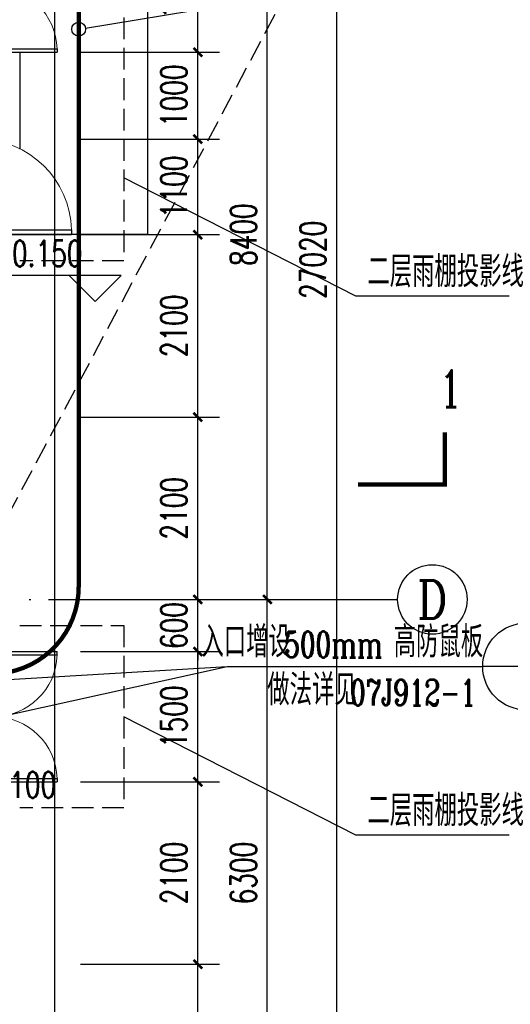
# Model space of a CAD drawing. Extents: x 797781 to 1255204, y 21234 to 1024248.
# Tile 215 of 256: x 989558 to 995205, y 183218 to 194554. Entities that reach past the tile are written whole.
import ezdxf
from ezdxf.enums import TextEntityAlignment as Align

# ---------------------------------------------------------------- set-up
doc = ezdxf.new("R2010")
doc.units = 0
doc.header["$LTSCALE"] = 1000
doc.header["$MEASUREMENT"] = 0
for name, pattern in [('230303生产综合楼-平面图_t8$0$__DASH', [0.35, 0.25, -0.1]), ('230303生产综合楼-平面图_t8$0$DOTE', [2.42, 2, -0.2, 0.02, -0.2]), ('DASH', [0.35, 0.25, -0.1])]:
    doc.linetypes.add(name, pattern=pattern)
for name, color, linetype in [('230303生产综合楼-平面图_t8$0$AXIS', 3, 'Continuous'), ('230303生产综合楼-平面图_t8$0$AXIS_TEXT', 7, 'Continuous'), ('230303生产综合楼-平面图_t8$0$CURTWALL', 4, 'Continuous'), ('230303生产综合楼-平面图_t8$0$DIM_ELEV', 3, 'Continuous'), ('230303生产综合楼-平面图_t8$0$DIM_IDEN', 3, 'Continuous'), ('230303生产综合楼-平面图_t8$0$DIM_SYMB', 3, 'Continuous'), ('230303生产综合楼-平面图_t8$0$DOOR_FIRE', 4, 'Continuous'), ('230303生产综合楼-平面图_t8$0$DOTE', 1, '230303生产综合楼-平面图_t8$0$DOTE'), ('230303生产综合楼-平面图_t8$0$PUB_TEXT', 7, 'Continuous'), ('230303生产综合楼-平面图_t8$0$STAIR', 2, 'Continuous'), ('230303生产综合楼-平面图_t8$0$WINDOW', 4, 'Continuous'), ('AXIS_TEXT', 7, 'Continuous'), ('DIM_IDEN', 3, 'Continuous'), ('PUB_DIM', 3, 'Continuous'), ('PUB_HATCH', 8, 'Continuous'), ('PUB_TEXT', 7, 'Continuous')]:
    doc.layers.add(name, color=color, linetype=linetype)
doc.styles.add('230303生产综合楼-平面图_t8$0$_TCH_AXIS', font='COMPLEX', dxfattribs={"bigfont": 'GBCBIG'})
doc.styles.add('230303生产综合楼-平面图_t8$0$_TCH_DIM', font='SIMPLEX', dxfattribs={"bigfont": 'GBCBIG'})
doc.styles.add('230303生产综合楼-平面图_T8$0$_TCH_DIM_T3', font='SIMPLEX', dxfattribs={"width": 0.705882, "bigfont": 'GBCBIG'})
doc.styles.add('230303生产综合楼-平面图_t8$0$_TCH_LABEL', font='COMPLEX', dxfattribs={"bigfont": 'GBCBIG'})
doc.styles.add('_TCH_DIM_T3', font='SIMPLEX', dxfattribs={"width": 0.705882, "bigfont": 'GBCBIG'})
doc.styles.add('_TCH_LABEL', font='COMPLEX', dxfattribs={"bigfont": 'GBCBIG'})
doc.styles.add('COMPLEX', font='COMPLEX')
doc.dimstyles.new('230303生产综合楼-平面图_T8$0$_TCH_ARCH&&100', dxfattribs={"dimtxt": 297.5, "dimasz": 100, "dimexe": 250, "dimexo": 300, "dimgap": 126.25, "dimtad": 1, "dimdec": 0, "dimzin": 0, "dimdsep": 46, "dimtxsty": '230303生产综合楼-平面图_T8$0$_TCH_DIM_T3', "dimblk": '230303生产综合楼-平面图_t8$0$_ArchTick', "dimcen": 0.09, "dimclrt": 7, "dimazin": 2, "dimtfac": 1, "dimtdec": 0, "dimtix": 1, "dimtmove": 2, "dimatfit": 3, "dimfxl": 1, "dimtolj": 1, "dimtzin": 0, "dimarcsym": 0})
doc.dimstyles.new('_TCH_ARCH&&100', dxfattribs={"dimtxt": 297.5, "dimasz": 100, "dimexe": 250, "dimexo": 300, "dimgap": 126.25, "dimtad": 1, "dimdec": 0, "dimzin": 0, "dimdsep": 46, "dimtxsty": '_TCH_DIM_T3', "dimblk": 'ARCHTICK', "dimcen": 0.09, "dimclrt": 7, "dimazin": 2, "dimtfac": 1, "dimtdec": 0, "dimtix": 1, "dimtmove": 2, "dimatfit": 3, "dimfxl": 1, "dimtolj": 1, "dimtzin": 0, "dimarcsym": 0})

# ---------------------------------------------------------------- blocks, each defined once
blk = doc.blocks.new('_ArchTick')
at = {"color": 0, "linetype": 'ByBlock', "const_width": 0.4}
blk.add_lwpolyline([(-0.5, -0.5), (0.5, 0.5)], dxfattribs=at)
blk = doc.blocks.new('*D1081')
at = {"layer": 'Defpoints', "color": 0, "transparency": 16777216}
for p in [(989258, 186052), (989358, 186052), (989358, 185470)]:
    blk.add_point(p, dxfattribs=at)
at = {"layer": 'PUB_DIM', "color": 0, "lineweight": -2, "transparency": 16777216}
for p, q in [((989258, 185752), (989258, 185220)), ((989358, 185752), (989358, 185220)), ((989258, 185470), (989158, 185470)), ((989258, 185470), (989358, 185470)), ((989358, 185470), (989458, 185470))]:
    blk.add_line(p, q, dxfattribs=at)
at = {"layer": 'PUB_DIM', "color": 0, "lineweight": -2, "transparency": 16777216, "xscale": 100, "yscale": 100, "zscale": 100}
blk.add_blockref('_ArchTick', (989258, 185470), dxfattribs=at)
at = {"layer": 'PUB_DIM', "color": 0, "lineweight": -2, "transparency": 16777216, "xscale": 100, "yscale": 100, "zscale": 100, "rotation": 180}
blk.add_blockref('_ArchTick', (989358, 185470), dxfattribs=at)
at = {"layer": 'PUB_DIM', "color": 7, "transparency": 16777216, "insert": (989708, 185745), "char_height": 297.5, "attachment_point": 5, "style": '_TCH_DIM_T3'}
blk.add_mtext('\\A1;100', dxfattribs=at)
blk = doc.blocks.new('230303生产综合楼-平面图_t8$0$_ArchTick')
at = {"color": 0, "linetype": 'ByBlock', "const_width": 0.3}
blk.add_lwpolyline([(-0.5, -0.5), (0.5, 0.5)], dxfattribs=at)
blk = doc.blocks.new('*D1369')
at = {"layer": '230303生产综合楼-平面图_t8$0$AXIS', "color": 0, "lineweight": -2, "transparency": 16777216}
for p, q in [((990258, 183679), (991858, 183679)), ((991608, 181579), (991608, 183679)), ((990258, 181579), (991858, 181579))]:
    blk.add_line(p, q, dxfattribs=at)
at = {"layer": 'Defpoints', "color": 0, "transparency": 16777216}
for p in [(989958, 183679), (991608, 183679), (989958, 181579)]:
    blk.add_point(p, dxfattribs=at)
at = {"layer": '230303生产综合楼-平面图_t8$0$AXIS', "color": 0, "lineweight": -2, "transparency": 16777216, "xscale": 100, "yscale": 100, "zscale": 100}
for p, rotation in [((991608, 183679), 90), ((991608, 181579), 270)]:
    blk.add_blockref('230303生产综合楼-平面图_t8$0$_ArchTick', p, dxfattribs=dict(at, rotation=rotation))
at = {"layer": '230303生产综合楼-平面图_t8$0$AXIS', "color": 7, "transparency": 16777216, "insert": (991333, 182629), "char_height": 297.5, "attachment_point": 5, "rotation": 90, "style": '230303生产综合楼-平面图_T8$0$_TCH_DIM_T3'}
blk.add_mtext('\\A1;2100', dxfattribs=at)
blk = doc.blocks.new('*D1370')
at = {"layer": '230303生产综合楼-平面图_t8$0$AXIS', "color": 0, "lineweight": -2, "transparency": 16777216}
for p, q in [((990258, 185779), (991858, 185779)), ((991608, 183679), (991608, 185779)), ((990258, 183679), (991858, 183679))]:
    blk.add_line(p, q, dxfattribs=at)
at = {"layer": 'Defpoints', "color": 0, "transparency": 16777216}
for p in [(989958, 185779), (991608, 185779), (989958, 183679)]:
    blk.add_point(p, dxfattribs=at)
at = {"layer": '230303生产综合楼-平面图_t8$0$AXIS', "color": 0, "lineweight": -2, "transparency": 16777216, "xscale": 100, "yscale": 100, "zscale": 100}
for p, rotation in [((991608, 185779), 90), ((991608, 183679), 270)]:
    blk.add_blockref('230303生产综合楼-平面图_t8$0$_ArchTick', p, dxfattribs=dict(at, rotation=rotation))
at = {"layer": '230303生产综合楼-平面图_t8$0$AXIS', "color": 7, "transparency": 16777216, "insert": (991333, 184729), "char_height": 297.5, "attachment_point": 5, "rotation": 90, "style": '230303生产综合楼-平面图_T8$0$_TCH_DIM_T3'}
blk.add_mtext('\\A1;2100', dxfattribs=at)
blk = doc.blocks.new('*D1371')
at = {"layer": '230303生产综合楼-平面图_t8$0$AXIS', "color": 0, "lineweight": -2, "transparency": 16777216}
for p, q in [((990258, 187279), (991858, 187279)), ((991608, 185779), (991608, 187279)), ((990258, 185779), (991858, 185779))]:
    blk.add_line(p, q, dxfattribs=at)
at = {"layer": 'Defpoints', "color": 0, "transparency": 16777216}
for p in [(989958, 187279), (991608, 187279), (989958, 185779)]:
    blk.add_point(p, dxfattribs=at)
at = {"layer": '230303生产综合楼-平面图_t8$0$AXIS', "color": 0, "lineweight": -2, "transparency": 16777216, "xscale": 100, "yscale": 100, "zscale": 100}
for p, rotation in [((991608, 187279), 90), ((991608, 185779), 270)]:
    blk.add_blockref('230303生产综合楼-平面图_t8$0$_ArchTick', p, dxfattribs=dict(at, rotation=rotation))
at = {"layer": '230303生产综合楼-平面图_t8$0$AXIS', "color": 7, "transparency": 16777216, "insert": (991333, 186529), "char_height": 297.5, "attachment_point": 5, "rotation": 90, "style": '230303生产综合楼-平面图_T8$0$_TCH_DIM_T3'}
blk.add_mtext('\\A1;1500', dxfattribs=at)
blk = doc.blocks.new('*D1372')
at = {"layer": '230303生产综合楼-平面图_t8$0$AXIS', "color": 0, "lineweight": -2, "transparency": 16777216}
for p, q in [((991608, 187879), (991608, 187979)), ((990258, 187879), (991858, 187879)), ((991608, 187279), (991608, 187879)), ((990258, 187279), (991858, 187279)), ((991608, 187279), (991608, 187179))]:
    blk.add_line(p, q, dxfattribs=at)
at = {"layer": 'Defpoints', "color": 0, "transparency": 16777216}
for p in [(989958, 187879), (991608, 187879), (989958, 187279)]:
    blk.add_point(p, dxfattribs=at)
at = {"layer": '230303生产综合楼-平面图_t8$0$AXIS', "color": 0, "lineweight": -2, "transparency": 16777216, "xscale": 100, "yscale": 100, "zscale": 100}
for p, rotation in [((991608, 187879), 270), ((991608, 187279), 90)]:
    blk.add_blockref('230303生产综合楼-平面图_t8$0$_ArchTick', p, dxfattribs=dict(at, rotation=rotation))
at = {"layer": '230303生产综合楼-平面图_t8$0$AXIS', "color": 7, "transparency": 16777216, "insert": (991333, 187579), "char_height": 297.5, "attachment_point": 5, "rotation": 90, "style": '230303生产综合楼-平面图_T8$0$_TCH_DIM_T3'}
blk.add_mtext('\\A1;600', dxfattribs=at)
blk = doc.blocks.new('*D1373')
at = {"layer": '230303生产综合楼-平面图_t8$0$AXIS', "color": 0, "lineweight": -2, "transparency": 16777216}
for p, q in [((990258, 189979), (991858, 189979)), ((991608, 187879), (991608, 189979)), ((990258, 187879), (991858, 187879))]:
    blk.add_line(p, q, dxfattribs=at)
at = {"layer": 'Defpoints', "color": 0, "transparency": 16777216}
for p in [(989958, 189979), (991608, 189979), (989958, 187879)]:
    blk.add_point(p, dxfattribs=at)
at = {"layer": '230303生产综合楼-平面图_t8$0$AXIS', "color": 0, "lineweight": -2, "transparency": 16777216, "xscale": 100, "yscale": 100, "zscale": 100}
for p, rotation in [((991608, 189979), 90), ((991608, 187879), 270)]:
    blk.add_blockref('230303生产综合楼-平面图_t8$0$_ArchTick', p, dxfattribs=dict(at, rotation=rotation))
at = {"layer": '230303生产综合楼-平面图_t8$0$AXIS', "color": 7, "transparency": 16777216, "insert": (991333, 188929), "char_height": 297.5, "attachment_point": 5, "rotation": 90, "style": '230303生产综合楼-平面图_T8$0$_TCH_DIM_T3'}
blk.add_mtext('\\A1;2100', dxfattribs=at)
blk = doc.blocks.new('*D1374')
at = {"layer": '230303生产综合楼-平面图_t8$0$AXIS', "color": 0, "lineweight": -2, "transparency": 16777216}
for p, q in [((990258, 192079), (991858, 192079)), ((991608, 189979), (991608, 192079)), ((990258, 189979), (991858, 189979))]:
    blk.add_line(p, q, dxfattribs=at)
at = {"layer": 'Defpoints', "color": 0, "transparency": 16777216}
for p in [(989958, 192079), (991608, 192079), (989958, 189979)]:
    blk.add_point(p, dxfattribs=at)
at = {"layer": '230303生产综合楼-平面图_t8$0$AXIS', "color": 0, "lineweight": -2, "transparency": 16777216, "xscale": 100, "yscale": 100, "zscale": 100}
for p, rotation in [((991608, 192079), 90), ((991608, 189979), 270)]:
    blk.add_blockref('230303生产综合楼-平面图_t8$0$_ArchTick', p, dxfattribs=dict(at, rotation=rotation))
at = {"layer": '230303生产综合楼-平面图_t8$0$AXIS', "color": 7, "transparency": 16777216, "insert": (991333, 191029), "char_height": 297.5, "attachment_point": 5, "rotation": 90, "style": '230303生产综合楼-平面图_T8$0$_TCH_DIM_T3'}
blk.add_mtext('\\A1;2100', dxfattribs=at)
blk = doc.blocks.new('*D1375')
at = {"layer": '230303生产综合楼-平面图_t8$0$AXIS', "color": 0, "lineweight": -2, "transparency": 16777216}
for p, q in [((990258, 193179), (991858, 193179)), ((991608, 192079), (991608, 193179)), ((990258, 192079), (991858, 192079))]:
    blk.add_line(p, q, dxfattribs=at)
at = {"layer": 'Defpoints', "color": 0, "transparency": 16777216}
for p in [(989958, 193179), (991608, 193179), (989958, 192079)]:
    blk.add_point(p, dxfattribs=at)
at = {"layer": '230303生产综合楼-平面图_t8$0$AXIS', "color": 0, "lineweight": -2, "transparency": 16777216, "xscale": 100, "yscale": 100, "zscale": 100}
for p, rotation in [((991608, 193179), 90), ((991608, 192079), 270)]:
    blk.add_blockref('230303生产综合楼-平面图_t8$0$_ArchTick', p, dxfattribs=dict(at, rotation=rotation))
at = {"layer": '230303生产综合楼-平面图_t8$0$AXIS', "color": 7, "transparency": 16777216, "insert": (991333, 192629), "char_height": 297.5, "attachment_point": 5, "rotation": 90, "style": '230303生产综合楼-平面图_T8$0$_TCH_DIM_T3'}
blk.add_mtext('\\A1;1100', dxfattribs=at)
blk = doc.blocks.new('*D1376')
at = {"layer": '230303生产综合楼-平面图_t8$0$AXIS', "color": 0, "lineweight": -2, "transparency": 16777216}
for p, q in [((990258, 194179), (991858, 194179)), ((991608, 193179), (991608, 194179)), ((990258, 193179), (991858, 193179))]:
    blk.add_line(p, q, dxfattribs=at)
at = {"layer": 'Defpoints', "color": 0, "transparency": 16777216}
for p in [(989958, 194179), (991608, 194179), (989958, 193179)]:
    blk.add_point(p, dxfattribs=at)
at = {"layer": '230303生产综合楼-平面图_t8$0$AXIS', "color": 0, "lineweight": -2, "transparency": 16777216, "xscale": 100, "yscale": 100, "zscale": 100}
for p, rotation in [((991608, 194179), 90), ((991608, 193179), 270)]:
    blk.add_blockref('230303生产综合楼-平面图_t8$0$_ArchTick', p, dxfattribs=dict(at, rotation=rotation))
at = {"layer": '230303生产综合楼-平面图_t8$0$AXIS', "color": 7, "transparency": 16777216, "insert": (991333, 193679), "char_height": 297.5, "attachment_point": 5, "rotation": 90, "style": '230303生产综合楼-平面图_T8$0$_TCH_DIM_T3'}
blk.add_mtext('\\A1;1000', dxfattribs=at)
blk = doc.blocks.new('*D1377')
at = {"layer": '230303生产综合楼-平面图_t8$0$AXIS', "color": 0, "lineweight": -2, "transparency": 16777216}
for p, q in [((990258, 195679), (991858, 195679)), ((991608, 194179), (991608, 195679)), ((990258, 194179), (991858, 194179))]:
    blk.add_line(p, q, dxfattribs=at)
at = {"layer": 'Defpoints', "color": 0, "transparency": 16777216}
for p in [(989958, 195679), (991608, 195679), (989958, 194179)]:
    blk.add_point(p, dxfattribs=at)
at = {"layer": '230303生产综合楼-平面图_t8$0$AXIS', "color": 0, "lineweight": -2, "transparency": 16777216, "xscale": 100, "yscale": 100, "zscale": 100}
for p, rotation in [((991608, 195679), 90), ((991608, 194179), 270)]:
    blk.add_blockref('230303生产综合楼-平面图_t8$0$_ArchTick', p, dxfattribs=dict(at, rotation=rotation))
at = {"layer": '230303生产综合楼-平面图_t8$0$AXIS', "color": 7, "transparency": 16777216, "insert": (991333, 194929), "char_height": 297.5, "attachment_point": 5, "rotation": 90, "style": '230303生产综合楼-平面图_T8$0$_TCH_DIM_T3'}
blk.add_mtext('\\A1;1500', dxfattribs=at)
blk = doc.blocks.new('230303生产综合楼-平面图_t8$0$$DorLib2D$00000001')
for p, q in [((0.45, 0.975), (0.5, 0.975)), ((0.45, 0), (0.45, 0.975)), ((0.5, 0), (0.5, 0.975)), ((0.5, 0), (0.45, 0))]:
    blk.add_line(p, q)
at = {"lineweight": 13}
blk.add_arc((0.475, 0), 0.975, 91.4693, 180, dxfattribs=at)
blk = doc.blocks.new('230303生产综合楼-平面图_t8$0$$DorLib2D$00000002')
for p, q in [((-0.5, 0), (-0.5, 0.4875)), ((-0.475, 0.4875), (-0.5, 0.4875)), ((-0.475, 0), (-0.475, 0.4875)), ((0.475, 0), (0.475, 0.4875)), ((0.475, 0.4875), (0.5, 0.4875)), ((0.5, 0), (0.5, 0.4875)), ((-0.5, 0), (-0.475, 0)), ((0.5, 0), (0.475, 0))]:
    blk.add_line(p, q)
at = {"lineweight": 13}
for centre, start, end in [((-0.4875, 0), 0, 88.53072), ((0.4875, 0), 91.46928, 180)]:
    blk.add_arc(centre, 0.4875, start, end, dxfattribs=at)
blk = doc.blocks.new('*D1530')
at = {"layer": '230303生产综合楼-平面图_t8$0$AXIS', "color": 0, "lineweight": -2, "transparency": 16777216}
for p, q in [((990208, 187879), (992658, 187879)), ((992408, 181579), (992408, 187879)), ((990208, 181579), (992658, 181579))]:
    blk.add_line(p, q, dxfattribs=at)
at = {"layer": 'Defpoints', "color": 0, "transparency": 16777216}
for p in [(989908, 187879), (992408, 187879), (989908, 181579)]:
    blk.add_point(p, dxfattribs=at)
at = {"layer": '230303生产综合楼-平面图_t8$0$AXIS', "color": 0, "lineweight": -2, "transparency": 16777216, "xscale": 100, "yscale": 100, "zscale": 100}
for p, rotation in [((992408, 187879), 90), ((992408, 181579), 270)]:
    blk.add_blockref('230303生产综合楼-平面图_t8$0$_ArchTick', p, dxfattribs=dict(at, rotation=rotation))
at = {"layer": '230303生产综合楼-平面图_t8$0$AXIS', "color": 7, "transparency": 16777216, "insert": (992133, 184729), "char_height": 297.5, "attachment_point": 5, "rotation": 90, "style": '230303生产综合楼-平面图_T8$0$_TCH_DIM_T3'}
blk.add_mtext('\\A1;6300', dxfattribs=at)
blk = doc.blocks.new('*D1531')
at = {"layer": '230303生产综合楼-平面图_t8$0$AXIS', "color": 0, "lineweight": -2, "transparency": 16777216}
for p, q in [((990208, 196279), (992658, 196279)), ((992408, 187879), (992408, 196279)), ((990208, 187879), (992658, 187879))]:
    blk.add_line(p, q, dxfattribs=at)
at = {"layer": 'Defpoints', "color": 0, "transparency": 16777216}
for p in [(989908, 196279), (992408, 196279), (989908, 187879)]:
    blk.add_point(p, dxfattribs=at)
at = {"layer": '230303生产综合楼-平面图_t8$0$AXIS', "color": 0, "lineweight": -2, "transparency": 16777216, "xscale": 100, "yscale": 100, "zscale": 100}
for p, rotation in [((992408, 196279), 90), ((992408, 187879), 270)]:
    blk.add_blockref('230303生产综合楼-平面图_t8$0$_ArchTick', p, dxfattribs=dict(at, rotation=rotation))
at = {"layer": '230303生产综合楼-平面图_t8$0$AXIS', "color": 7, "transparency": 16777216, "insert": (992133, 192079), "char_height": 297.5, "attachment_point": 5, "rotation": 90, "style": '230303生产综合楼-平面图_T8$0$_TCH_DIM_T3'}
blk.add_mtext('\\A1;8400', dxfattribs=at)
blk = doc.blocks.new('*D1534')
at = {"layer": '230303生产综合楼-平面图_t8$0$AXIS', "color": 0, "lineweight": -2, "transparency": 16777216}
for p, q in [((990258, 205299), (993458, 205299)), ((993208, 178279), (993208, 205299)), ((990258, 178279), (993458, 178279))]:
    blk.add_line(p, q, dxfattribs=at)
at = {"layer": 'Defpoints', "color": 0, "transparency": 16777216}
for p in [(989958, 205299), (993208, 205299), (989958, 178279)]:
    blk.add_point(p, dxfattribs=at)
at = {"layer": '230303生产综合楼-平面图_t8$0$AXIS', "color": 0, "lineweight": -2, "transparency": 16777216, "xscale": 100, "yscale": 100, "zscale": 100}
for p, rotation in [((993208, 205299), 90), ((993208, 178279), 270)]:
    blk.add_blockref('230303生产综合楼-平面图_t8$0$_ArchTick', p, dxfattribs=dict(at, rotation=rotation))
at = {"layer": '230303生产综合楼-平面图_t8$0$AXIS', "color": 7, "transparency": 16777216, "insert": (992933, 191789), "char_height": 297.5, "attachment_point": 5, "rotation": 90, "style": '230303生产综合楼-平面图_T8$0$_TCH_DIM_T3'}
blk.add_mtext('\\A1;27020', dxfattribs=at)
blk = doc.blocks.new('_AXISO')
blk.add_circle((0, 0), 0.5)
at = {"layer": 'AXIS_TEXT', "style": 'COMPLEX', "width": 1.041667}
blk.add_attdef('A', text='', height=0.56, dxfattribs=at).set_placement((-0.25, -0.28), (0.25, -0.28), align=Align.FIT)

msp = doc.modelspace()

# ---------------------------------------------------------------- linework, layer by layer
at = {"linetype": '230303生产综合楼-平面图_t8$0$__DASH'}
msp.add_lwpolyline([(1001051.3, 210676), (988908, 187879.2)], dxfattribs=at)
at = {"color": 6, "const_width": 50}
msp.add_lwpolyline([(990236.8, 188022.8, -0.4142136), (989236.8, 187022.8), (982736.8, 187022.8, -0.4142136), (981736.8, 188022.8), (981736.8, 196022.8, -0.4142136), (982736.8, 197022.8), (989236.8, 197022.8, -0.4142136), (990236.8, 196022.8)], format="xyb", close=True, dxfattribs=at)
msp.add_lwpolyline([(989258, 195679.2), (991028, 195679.2), (991028, 192079.2), (989258, 192079.2)], close=True)
at = {"layer": '230303生产综合楼-平面图_t8$0$AXIS'}
msp.add_line((989908, 187879.2), (993908, 187879.2), dxfattribs=at)
msp.add_line((989908, 187879.2), (993908, 187879.2), dxfattribs=at)
at = {"layer": '230303生产综合楼-平面图_t8$0$CURTWALL'}
msp.add_lwpolyline([(989558, 194179.2), (989558, 193068.2)], dxfattribs=at)
at = {"layer": '230303生产综合楼-平面图_t8$0$DIM_ELEV'}
for p, q in [((990726.8, 191609.1), (989106.8, 191609.1)), ((990426.8, 191309.1), (990126.8, 191609.1)), ((990426.8, 191309.1), (990726.8, 191609.1))]:
    msp.add_line(p, q, dxfattribs=at)
at = {"layer": '230303生产综合楼-平面图_t8$0$DIM_IDEN'}
msp.add_line((990315.8, 194457.5), (993917, 195052.5), dxfattribs=at)
msp.add_circle((990236.8, 194444.4), 80, dxfattribs=at)
at = {"layer": '230303生产综合楼-平面图_t8$0$DIM_SYMB'}
for points in [[(995190.5, 191369.7), (993428.6, 191369.7), (990758, 192733.8)], [(995190.5, 185165.1), (993428.6, 185165.1), (990758, 186529.2)]]:
    msp.add_lwpolyline(points, dxfattribs=at)
at = {"layer": '230303生产综合楼-平面图_t8$0$DIM_SYMB', "const_width": 50}
msp.add_lwpolyline([(993452.1, 189203.6), (994452.1, 189203.6), (994452.1, 189803.6)], dxfattribs=at)
at = {"layer": '230303生产综合楼-平面图_t8$0$DOTE'}
msp.add_line((895508, 187879.2), (989908, 187879.2), dxfattribs=at)
at = {"layer": '230303生产综合楼-平面图_t8$0$STAIR', "linetype": 'DASH'}
for points in [[(989558, 195979.2), (990758, 195979.2), (990758, 191779.2), (989558, 191779.2)], [(989558, 187579.2), (990758, 187579.2), (990758, 185479.2), (989558, 185479.2)]]:
    msp.add_lwpolyline(points, dxfattribs=at)
at = {"layer": 'DIM_IDEN'}
for p, q in [((982986.7, 186575.7), (991945.1, 187107.2)), ((989463.4, 186557.1), (991945.1, 187107.2)), ((991945.1, 187107.2), (994887.5, 187107.2)), ((995887.5, 187107.2), (994887.5, 187107.2))]:
    msp.add_line(p, q, dxfattribs=at)
msp.add_circle((995387.5, 187107.2), 500, dxfattribs=at)
at = {"layer": 'PUB_HATCH'}
msp.add_lwpolyline([(895458, 208379.2), (964094.7, 208379.2), (989958, 205659.4), (989958, 177801.7), (964021.3, 180529.2), (895458, 180529.2)], close=True, dxfattribs=at)

# ---------------------------------------------------------------- block references
at = {"layer": '230303生产综合楼-平面图_t8$0$AXIS'}
ref = msp.add_blockref('_AXISO', (994308, 187879.2), dxfattribs=dict(at, xscale=800, yscale=800, zscale=800))
ref.add_attrib('A', 'D', dxfattribs={"layer": '230303生产综合楼-平面图_t8$0$AXIS_TEXT', "ltscale": 2, "height": 435.3, "style": '230303生产综合楼-平面图_t8$0$_TCH_AXIS'}).set_placement((994131.8, 187661.5), (994484.2, 187661.5), align=Align.FIT)
ref = msp.add_blockref('_AXISO', (994308, 187879.2), dxfattribs=dict(at, xscale=800, yscale=800, zscale=800))
ref.add_attrib('A', 'D', dxfattribs={"layer": '230303生产综合楼-平面图_t8$0$AXIS_TEXT', "ltscale": 2, "height": 435.3, "style": '230303生产综合楼-平面图_t8$0$_TCH_AXIS'}).set_placement((994131.8, 187661.5), (994484.2, 187661.5), align=Align.FIT)
at = {"layer": '230303生产综合楼-平面图_t8$0$DOOR_FIRE', "xscale": 1100, "yscale": 1100, "zscale": 350, "rotation": 269.9999999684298}
msp.add_blockref('230303生产综合楼-平面图_t8$0$$DorLib2D$00000001', (989083, 192629.2), dxfattribs=at)
at = {"layer": '230303生产综合楼-平面图_t8$0$WINDOW', "zscale": 100}
for p, xscale, yscale, rotation in [((989258, 194929.2), -1500, -1500, 90.00000000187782), ((989258, 186529.2), 1500, 1500, 269.9999999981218)]:
    msp.add_blockref('230303生产综合楼-平面图_t8$0$$DorLib2D$00000002', p, dxfattribs=dict(at, xscale=xscale, yscale=yscale, rotation=rotation))

# ---------------------------------------------------------------- texts
at = {"layer": '230303生产综合楼-平面图_t8$0$PUB_TEXT', "width": 0.705882}
for s, height, style, p in [('-0.150', 297.5, '230303生产综合楼-平面图_t8$0$_TCH_DIM', (989235.8, 191714.1)), ('1', 425, '230303生产综合楼-平面图_t8$0$_TCH_LABEL', (994387.8, 190091.1))]:
    msp.add_text(s, height=height, dxfattribs=dict(at, style=style)).set_placement(p)
at = {"layer": '230303生产综合楼-平面图_t8$0$PUB_TEXT', "style": '230303生产综合楼-平面图_t8$0$_TCH_DIM'}
for p in [(993559.7, 191474.7), (993559.7, 185270.1)]:
    msp.add_text('二层雨棚投影线', height=357.45, dxfattribs=at).set_placement(p)
msp.add_text('高混凝土档砍', height=357.45, rotation=0, dxfattribs=at).set_placement((987908.1, 184796.5))
at = {"layer": 'PUB_TEXT', "style": '_TCH_LABEL'}
for s, p in [('高防鼠板', (993862.8, 187212.2)), ('入口增设', (991649.6, 187212.2)), ('做法详见', (992407.7, 186659.6))]:
    msp.add_text(s, height=357.45, dxfattribs=at).set_placement(p)
at = {"layer": 'PUB_TEXT', "style": '_TCH_LABEL', "width": 0.705882}
for s, p in [('500mm', (992602.8, 187212.2)), ('07J912-1', (993360.9, 186659.6))]:
    msp.add_text(s, height=297.5, dxfattribs=at).set_placement(p)

# ---------------------------------------------------------------- dimensions: what is measured, and where the dimension line sits
at = {"layer": '230303生产综合楼-平面图_t8$0$AXIS'}
for p1, p2, distance, picture, middle in [((989958, 178279), (989958, 205299.3), -3250, '*D1534', (992933, 191789.1)), ((989908, 187879.2), (989908, 196279.2), -2500, '*D1531', (992133, 192079.2)), ((989958, 194179.2), (989958, 195679.2), -1650, '*D1377', (991333, 194929.2)), ((989958, 193179.2), (989958, 194179.2), -1650, '*D1376', (991333, 193679.2)), ((989958, 192079.2), (989958, 193179.2), -1650, '*D1375', (991333, 192629.2)), ((989958, 189979.2), (989958, 192079.2), -1650, '*D1374', (991333, 191029.2)), ((989958, 187879.2), (989958, 189979.2), -1650, '*D1373', (991333, 188929.2)), ((989958, 187279.2), (989958, 187879.2), -1650, '*D1372', (991333, 187579.2)), ((989908, 181579.2), (989908, 187879.2), -2500, '*D1530', (992133, 184729.2)), ((989958, 185779.2), (989958, 187279.2), -1650, '*D1371', (991333, 186529.2)), ((989958, 183679.2), (989958, 185779.2), -1650, '*D1370', (991333, 184729.2)), ((989958, 181579.2), (989958, 183679.2), -1650, '*D1369', (991333, 182629.2))]:
    dim = msp.add_aligned_dim(p1=p1, p2=p2, distance=distance, dimstyle='230303生产综合楼-平面图_T8$0$_TCH_ARCH&&100', dxfattribs=at)
    dim.commit()
    dim.dimension.update_dxf_attribs({"geometry": picture, "text_midpoint": middle})
at = {"layer": 'PUB_DIM'}
dim = msp.add_linear_dim(base=(989358, 185469.6), p1=(989258, 186051.8), p2=(989358, 186051.8), angle=360, dimstyle='_TCH_ARCH&&100', dxfattribs=at)
dim.commit()
dim.dimension.update_dxf_attribs({"geometry": '*D1081', "text_midpoint": (989708, 185744.6), "dimtype": 161})

doc.saveas('drawing.dxf')
